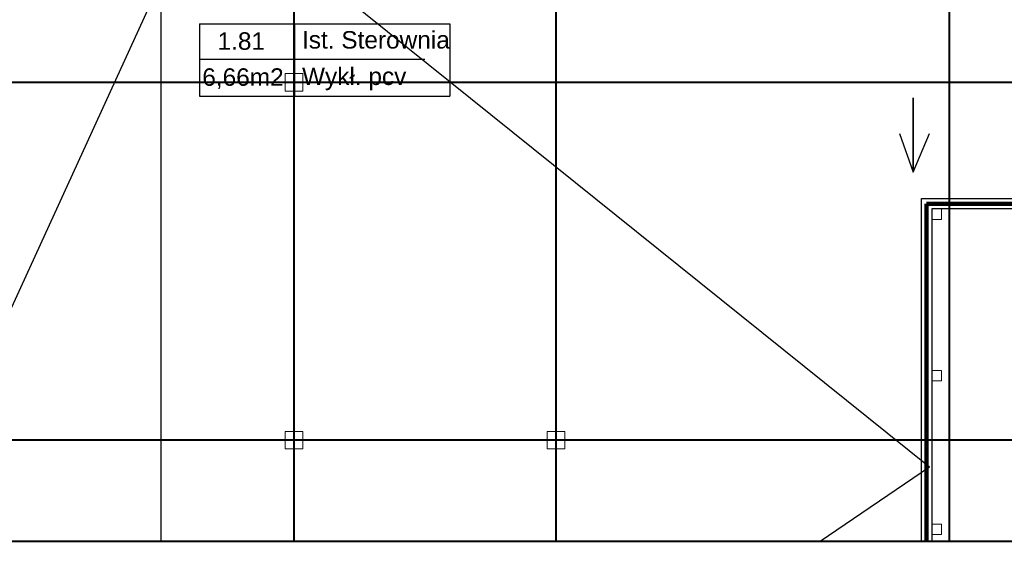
# Model space of a CAD drawing. Header units: millimetres. Extents: x 6612728327 to 6612744462, y 5733542327 to 5733552841.
# Tile 27 of 124: x 6612734605 to 6612735732, y 5733543457 to 5733544055. Entities that reach past the tile are written whole.
import ezdxf

# ---------------------------------------------------------------- set-up
doc = ezdxf.new("R2010")
doc.units = ezdxf.units.MM
doc.header["$MEASUREMENT"] = 0
for name, color, linetype in [('!!!!_SCIANY GRUBE', 7, 'Continuous'), ('_ ARKUSZ _ 01 _ RAMKA', 7, 'Continuous'), ('__DRAFT_PROJEKT_PPOŻ', 7, 'Continuous'), ('A_A-OPISY POM', 7, 'Continuous'), ('inw_słupy STAL', 7, 'Continuous'), ('WIDOK', 7, 'Continuous')]:
    doc.layers.add(name, color=color, linetype=linetype)
doc.styles.add('GENERATED_STYLE_1', font='arial.ttf')

msp = doc.modelspace()

# ---------------------------------------------------------------- linework, layer by layer
at = {"layer": '!!!!_SCIANY GRUBE', "color": 7, "lineweight": 30, "flags": 128}
for points in [[(6612735637.293543, 5733543457.131468), (6612735637.293543, 5733543849.895132), (6612737662.722822, 5733543849.895132)], [(6612737650.722822, 5733543809.864473), (6612737650.722822, 5733543837.895132), (6612735649.293543, 5733543837.895132), (6612735649.293543, 5733543457.131468)]]:
    msp.add_lwpolyline(points, dxfattribs=at)
at = {"layer": '_ ARKUSZ _ 01 _ RAMKA', "color": 7, "lineweight": 40}
msp.add_line((6612730761.600903, 5733543457.131468), (6612744298.273997, 5733543457.131468), dxfattribs=at)
at = {"layer": '__DRAFT_PROJEKT_PPOŻ', "color": 30, "lineweight": 211, "true_color": 0xfb8213}
for p, q in [((6612735643.152955, 5733543457.131468), (6612735643.152955, 5733543843.648787)), ((6612735643.152955, 5733543843.648787), (6612737656.744984, 5733543843.648787))]:
    msp.add_line(p, q, dxfattribs=at)
at = {"layer": 'A_A-OPISY POM', "color": 7, "lineweight": 25}
for p, q in [((6612734810.552832, 5733544050.106071), (6612735097.196692, 5733544050.106071)), ((6612734810.552832, 5733544050.106071), (6612734810.552832, 5733543967.13236)), ((6612734919.562922, 5733544050.106071), (6612734919.562922, 5733543967.962947)), ((6612735097.196692, 5733544050.106071), (6612735097.196692, 5733543967.13236)), ((6612734811.891982, 5733544009.362663), (6612735068.562757, 5733544009.362663)), ((6612734810.552832, 5733543967.13236), (6612735097.196692, 5733543967.13236))]:
    msp.add_line(p, q, dxfattribs=at)
at = {"layer": 'A_A-OPISY POM', "color": 7, "lineweight": 25, "flags": 128}
msp.add_lwpolyline([(6612734919.562922, 5733544050.106071), (6612734919.562922, 5733544388.545317)], dxfattribs=at)
at = {"layer": 'inw_słupy STAL', "color": 7, "lineweight": 40}
for p, q in [((6612734918.917494, 5733544375.14598), (6612734918.917494, 5733543457.131468)), ((6612735218.917495, 5733544375.14598), (6612735218.917495, 5733543457.131468)), ((6612735668.917496, 5733544375.14598), (6612735668.917496, 5733543457.131468)), ((6612738193.618263, 5733543982.863196), (6612733565.433251, 5733543982.863196)), ((6612738193.618263, 5733543573.092225), (6612731668.194652, 5733543573.092225))]:
    msp.add_line(p, q, dxfattribs=at)
at = {"layer": 'inw_słupy STAL', "color": 7, "lineweight": 18, "flags": 128}
for points in [[(6612734908.917494, 5733543972.863196), (6612734928.917494, 5733543972.863196), (6612734928.917494, 5733543992.863196), (6612734908.917494, 5733543992.863196)], [(6612735649.293543, 5733543837.895132), (6612735660.293543, 5733543837.895132), (6612735660.293543, 5733543825.895132), (6612735649.293543, 5733543825.895132)], [(6612735660.293543, 5733543640.895132), (6612735649.293543, 5733543640.895132), (6612735649.293543, 5733543652.895132), (6612735660.293543, 5733543652.895132)], [(6612734908.917494, 5733543563.092225), (6612734928.917494, 5733543563.092225), (6612734928.917494, 5733543583.092225), (6612734908.917494, 5733543583.092225)], [(6612735208.917495, 5733543563.092225), (6612735228.917495, 5733543563.092225), (6612735228.917495, 5733543583.092225), (6612735208.917495, 5733543583.092225)], [(6612735660.293543, 5733543464.895132), (6612735649.293543, 5733543464.895132), (6612735649.293543, 5733543476.895132), (6612735660.293543, 5733543476.895132)]]:
    msp.add_lwpolyline(points, close=True, dxfattribs=at)
at = {"layer": 'WIDOK', "color": 7}
for p, q in [((6612734766.516482, 5733544250.139491), (6612735646.487245, 5733543542.421411)), ((6612734766.516482, 5733544250.139491), (6612734766.516482, 5733543457.131468)), ((6612734522.516482, 5733543565.63949), (6612734765.279472, 5733544096.139491)), ((6612735521.311179, 5733543457.131468), (6612735646.487245, 5733543542.421411))]:
    msp.add_line(p, q, dxfattribs=at)
at = {"layer": 'WIDOK', "color": 7, "flags": 128}
msp.add_lwpolyline([(6612735612.329534, 5733543924.437986), (6612735627.895901, 5733543880.153739), (6612735627.895901, 5733543965.249864), (6612735627.895901, 5733543880.153739), (6612735646.672268, 5733543924.306623)], dxfattribs=at)

# ---------------------------------------------------------------- texts
at = {"layer": 'A_A-OPISY POM', "color": 7, "lineweight": 25, "char_height": 20.00000003, "attachment_point": 7, "style": 'GENERATED_STYLE_1'}
for s, insert in [('\\A1;{\\pql;\\fArial|b0|i0|c238|p38;1.81}', (6612734831.389544, 5733544019.920549)), ('\\A1;{\\pql;\\fArial|b0|i0|c238|p38;Ist. Sterownia}', (6612734928.099097, 5733544021.324645)), ('\\A1;{\\pql;\\fArial|b0|i0|c238|p38;6,66m2}', (6612734813.924359, 5733543975.256456)), ('\\A1;{\\pql;\\fArial|b0|i0|c238|p38;Wykł. pcv}', (6612734928.099097, 5733543973.826284))]:
    msp.add_mtext(s, dxfattribs=dict(at, insert=insert))

doc.saveas('drawing.dxf')
